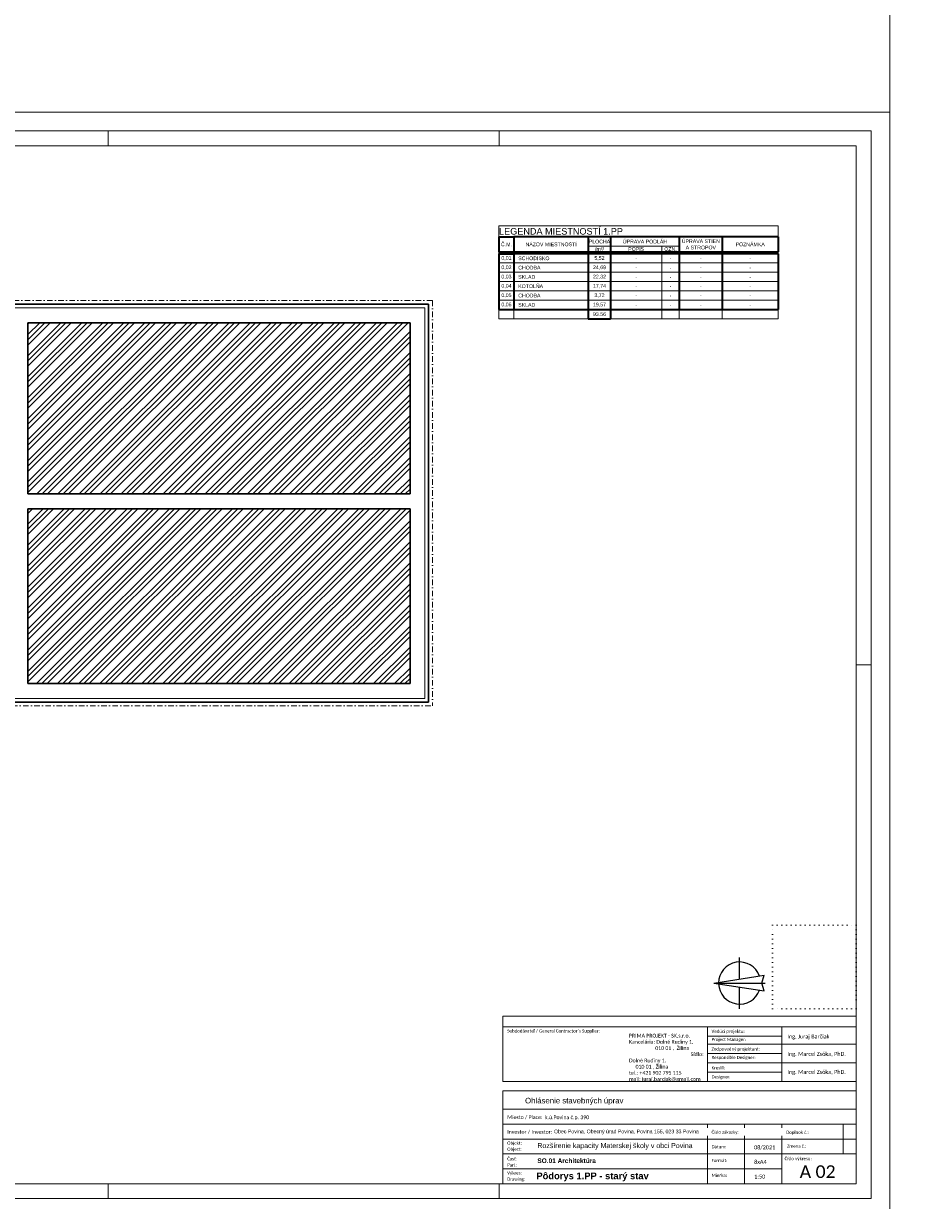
# Model space of a CAD drawing. Header units: millimetres. Extents: x -65956 to 5894746, y -14679 to 163521.
# Tile 87 of 89: x 19115 to 43403, y 45171 to 76807. Entities that reach past the tile are written whole.
import ezdxf

# ---------------------------------------------------------------- set-up
doc = ezdxf.new("R2010")
doc.units = ezdxf.units.MM
doc.linetypes.add('DOT', pattern=[0.25, 0, -0.25])
doc.linetypes.add('ČERCHOVANÁ', pattern=[1, 0.5, -0.25, 0, -0.25])
doc.layers.get('0').update_dxf_attribs({"lineweight": 5})
doc.layers.get('Defpoints').update_dxf_attribs({"color": 2, "lineweight": 30})
doc.layers.add('- pomocná oramovanie', color=245, linetype='Continuous', lineweight=0, plot=False)
for name, color, linetype, lineweight in [('H stavba', 82, 'Continuous', 30), ('Lines_Číslo_pera__99', 7, 'Continuous', 0), ('popis 025', 41, 'Continuous', 20), ('T pohľady', 7, 'Continuous', 25), ('Tbč stavba', 4, 'ČERCHOVANÁ', 0), ('VT šrafy', 253, 'Continuous', 9)]:
    doc.layers.add(name, color=color, linetype=linetype, lineweight=lineweight)
doc.styles.add('Arial_B', font='arialbd.ttf', dxfattribs={"height": 2.536891})
doc.styles.add('Calibri', font='calibri.ttf', dxfattribs={"height": 1.701113})
doc.styles.add('Calibri_1', font='calibri.ttf', dxfattribs={"height": 2.126391})
doc.styles.add('Calibri_2', font='calibri.ttf', dxfattribs={"height": 6.804452})
doc.styles.add('Calibri_3', font='calibri.ttf', dxfattribs={"height": 1.871224})
doc.styles.add('Calibri_4', font='calibri.ttf', dxfattribs={"height": 2.721781})
doc.styles.add('Calibri_7', font='calibri.ttf', dxfattribs={"height": 3.5})
doc.styles.get("Standard").update_dxf_attribs({"font": 'arial.ttf'})
pattern_1 = [(45, (0, 0), (-282.8427, 282.8427), []), (45, (141.42, 0), (-282.8427, 282.8427), []), (45, (282.84, 0), (-282.8427, 282.8427), [])]

# ---------------------------------------------------------------- blocks, each defined once
blk = doc.blocks.new('cxyvyxcvcx')
at = {"layer": '- pomocná oramovanie'}
for points in [[(-136218, -52983), (-178218, -52983), (-178218, -23283), (-136218, -23283)], [(-137118, -52083), (-177318, -52083), (-177318, -24183), (-137118, -24183)]]:
    blk.add_lwpolyline(points, close=True, dxfattribs=at)
for p, q in [((-167718, -24183), (-167718, -23783)), ((-157218, -24183), (-157218, -23783)), ((-146718, -24183), (-146718, -23783)), ((-177318, -38133), (-177718, -38133)), ((-137118, -38133), (-136718, -38133)), ((-167718, -52083), (-167718, -52483)), ((-157218, -52083), (-157218, -52483)), ((-146718, -52083), (-146718, -52483))]:
    blk.add_line(p, q)
blk.add_lwpolyline([(-136718, -52483), (-177718, -52483), (-177718, -23783), (-136718, -23783)], close=True)
blk = doc.blocks.new('*T1054')
at = {"layer": 'Defpoints', "color": 8, "linetype": 'ByBlock', "lineweight": 0, "transparency": 16777216}
for p, q in [((0, 0), (7500, 0)), ((0, 0), (0, -300)), ((7500, 0), (7500, -300)), ((0, -700), (0, -750)), ((7500, -700), (7500, -750)), ((0, -2250), (0, -2500)), ((0, -2500), (2400, -2500)), ((400, -2250), (400, -2500)), ((3000, -2500), (7500, -2500)), ((4371, -2250), (4371, -2500)), ((4845, -2250), (4845, -2500)), ((6000, -2250), (6000, -2500)), ((7500, -2250), (7500, -2500))]:
    blk.add_line(p, q, dxfattribs=at)
at = {"layer": 'Lines_Číslo_pera__99', "color": 0, "linetype": 'ByBlock', "lineweight": 35, "transparency": 16777216}
for p, q in [((0, -300), (400, -300)), ((0, -300), (0, -700)), ((400, -300), (400, -700)), ((2400, -300), (2400, -700)), ((3000, -300), (3000, -700)), ((4845, -300), (4845, -700)), ((6000, -300), (6000, -700)), ((7500, -300), (7500, -700)), ((0, -700), (7500, -700)), ((0, -750), (400, -750)), ((0, -750), (0, -2250)), ((400, -750), (400, -2250)), ((2400, -750), (2400, -2500)), ((3000, -750), (3000, -2500)), ((4845, -750), (4845, -2250)), ((6000, -750), (6000, -2250)), ((7500, -750), (7500, -2250)), ((0, -2250), (7500, -2250)), ((2400, -2500), (3000, -2500))]:
    blk.add_line(p, q, dxfattribs=at)
at = {"layer": 'Lines_Číslo_pera__99', "color": 0, "linetype": 'ByBlock', "lineweight": -2, "transparency": 16777216}
for p, q in [((400, -300), (7500, -300)), ((2400, -550), (4845, -550)), ((4371, -550), (4371, -700)), ((400, -750), (7500, -750)), ((4371, -750), (4371, -2250)), ((0, -1000), (7500, -1000)), ((0, -1250), (7500, -1250)), ((0, -1500), (7500, -1500)), ((0, -1750), (7500, -1750)), ((0, -2000), (7500, -2000))]:
    blk.add_line(p, q, dxfattribs=at)
at = {"layer": 'Lines_Číslo_pera__99', "color": 0, "linetype": 'Continuous', "transparency": 16777216}
for s, insert, char_height, width, attachment_point in [('{\\C256;LEGENDA MIESTNOSTÍ 1.PP}', (2, -150), 175, 7497, 4), ('{\\fArial|b0|i0|c238|p34;\\C256;Č.M.}', (200, -500), 100, 397, 5), ('{\\fArial|b0|i0|c238|p34;\\C256;NÁZOV MIESTNOSTÍ}', (1400, -500), 100, 1997, 5), ('{\\fArial|b0|i0|c238|p34;\\C256;PLOCHA}', (2700, -425), 100, 597, 5), ('{\\fArial|b0|i0|c238|p34;\\C256;/m²/}', (2700, -625), 100, 597, 5), ('{\\fArial|b0|i0|c238|p34;\\C256;ÚPRAVA PODLÁH}', (3923, -425), 100, 1842.5, 5), ('{\\fArial|b0|i0|c238|p34;\\C256;POPIS}', (3686, -625), 100, 1368.34, 5), ('{\\fArial|b0|i0|c238|p34;\\C256;OZN.}', (4608, -625), 100, 471.16, 5), ('{\\fArial|b0|i0|c238|p34;\\C256;ÚPRAVA STIEN A STROPOV}', (5423, -500), 100, 1151.5, 5), ('{\\fArial|b0|i0|c238|p34;\\C256;POZNÁMKA}', (6750, -500), 100, 1497, 5), ('{\\C256;0,01}', (200, -875), 100, 397, 5), ('{\\fArial Narrow|b0|i0|c238|p34;\\C256;  \\fArial|b0|i0|c238|p34; SCHODISKO}', (402, -875), 100, 1997, 4), ('{\\C256;5,52}', (2700, -875), 100, 597, 5), ('{\\C256;-}', (3686, -875), 80, 1368.34, 5), ('{\\fArial Narrow|b0|i0|c238|p34;\\C256;-}', (4608, -875), 100, 471.16, 5), ('{\\fArial Narrow|b0|i0|c238|p34;\\C256;-}', (5423, -875), 70, 1151.5, 5), ('{\\fArial Narrow|b0|i0|c238|p34;\\C256;-}', (6750, -875), 90, 1497, 5), ('{\\C256;0,02}', (200, -1125), 100, 397, 5), ('{\\fArial Narrow|b0|i0|c238|p34;\\C256;  \\fArial|b0|i0|c238|p34; CHODBA}', (402, -1125), 100, 1997, 4), ('{\\C256;24,69}', (2700, -1125), 100, 597, 5), ('{\\C256;-}', (3686, -1125), 80, 1368.34, 5), ('{\\fArial Narrow|b0|i0|c238|p34;\\C256;-}', (4608, -1125), 100, 471.16, 5), ('{\\fArial Narrow|b0|i0|c238|p34;\\C256;-}', (5423, -1125), 70, 1151.5, 5), ('{\\fArial Narrow|b0|i0|c238|p34;\\C256;-}', (6750, -1125), 90, 1497, 5), ('{\\C256;0,03}', (200, -1375), 100, 397, 5), ('{\\C256;0,04}', (200, -1625), 100, 397, 5), ('{\\fArial Narrow|b0|i0|c238|p34;\\C256;  \\fArial|b0|i0|c238|p34; }SKLAD', (402, -1375), 100, 1997, 4), ('{\\fArial Narrow|b0|i0|c238|p34;\\C256;  \\fArial|b0|i0|c238|p34; KOTOLŇA}', (402, -1625), 100, 1997, 4), ('{\\C256;22,32}', (2700, -1375), 100, 597, 5), ('{\\C256;17,74}', (2700, -1625), 100, 597, 5), ('{\\C256;-}', (3686, -1375), 75, 1368.34, 5), ('{\\fArial Narrow|b0|i0|c238|p34;\\C256;-}', (4608, -1375), 100, 471.16, 5), ('{\\fArial Narrow|b0|i0|c238|p34;\\C256;-}', (5423, -1375), 70, 1151.5, 5), ('{\\fArial Narrow|b0|i0|c238|p34;\\C256;-}', (6750, -1375), 90, 1497, 5), ('{\\C256;0,05}', (200, -1875), 100, 397, 5), ('{\\fArial Narrow|b0|i0|c238|p34;\\C256;  \\fArial|b0|i0|c238|p34; }CHODBA', (402, -1875), 100, 1997, 4), ('{\\C256;3,72}', (2700, -1875), 100, 597, 5), ('{\\C256;-}', (3686, -1625), 75, 1368.34, 5), ('{\\C256;-}', (3686, -1875), 75, 1368.34, 5), ('{\\fArial Narrow|b0|i0|c238|p34;\\C256;-}', (4608, -1625), 100, 471.16, 5), ('{\\fArial Narrow|b0|i0|c238|p34;\\C256;-}', (4608, -1875), 100, 471.16, 5), ('{\\fArial Narrow|b0|i0|c238|p34;\\C256;-}', (5423, -1625), 70, 1151.5, 5), ('{\\fArial Narrow|b0|i0|c238|p34;\\C256;-}', (5423, -1875), 70, 1151.5, 5), ('{\\fArial Narrow|b0|i0|c238|p34;\\C256;-}', (6750, -1625), 90, 1497, 5), ('{\\fArial Narrow|b0|i0|c238|p34;\\C256;-}', (6750, -1875), 90, 1497, 5), ('{\\C256;0,06}', (200, -2125), 100, 397, 5), ('{\\fArial Narrow|b0|i0|c238|p34;\\C256;  \\fArial|b0|i0|c238|p34; }SKLAD{\\Ftxt|c238;\\C256; }', (402, -2125), 100, 1997, 4), ('{\\C256;19,57}', (2700, -2125), 100, 597, 5), ('{\\C256;-}', (3686, -2125), 75, 1368.34, 5), ('{\\fArial Narrow|b0|i0|c238|p34;\\C256;-}', (4608, -2125), 100, 471.16, 5), ('{\\fArial Narrow|b0|i0|c238|p34;\\C256;-}', (5423, -2125), 70, 1151.5, 5), ('{\\fArial Narrow|b0|i0|c238|p34;\\C256;-}', (6750, -2125), 90, 1497, 5), ('93.56', (2700, -2375), 100, 597, 5)]:
    blk.add_mtext(s, dxfattribs=dict(at, insert=insert, char_height=char_height, width=width, attachment_point=attachment_point))
blk = doc.blocks.new('severka')
for p, q in [((0, 841), (-253, -804)), ((0, 841), (253, -800)), ((0, 841), (0, -841)), ((-847, 0), (-129, 0)), ((129, 0), (835, 0)), ((-253, -804), (0, -728)), ((0, -728), (253, -800))]:
    blk.add_line(p, q)
for start, end in [(91.9392, 250.5597), (289.4403, 90)]:
    blk.add_arc((0, 0), 690, start, end)
blk.add_solid([(0, 841), (0, -728), (253, -800), (0, 841)])

msp = doc.modelspace()

# ---------------------------------------------------------------- hatches: boundary and pattern name
at = {"layer": 'VT šrafy'}
h = msp.add_hatch(dxfattribs=at)
h.set_pattern_fill('ZEM_PUVODNI', color=256, scale=100, style=0)
h.set_pattern_definition(pattern_1)
h.paths.add_polyline_path([(29500.1, 68763.33), (19230.1, 68763.33), (19230.1, 64163.33), (29500.1, 64163.33)])
h = msp.add_hatch(dxfattribs=at)
h.set_pattern_fill('ZEM_PUVODNI', color=256, scale=100, style=0)
h.set_pattern_definition(pattern_1)
h.paths.add_polyline_path([(29500.1, 63763.33), (19230.1, 63763.33), (19230.1, 59063.33), (29500.1, 59063.33)])

# ---------------------------------------------------------------- linework, layer by layer
at = {"layer": '- pomocná oramovanie'}
msp.add_lwpolyline([(210390.67, 163521.35), (42390.67, 163521.35), (42390.67, 44721.35), (210390.67, 44721.35)], close=True, dxfattribs=at)
at = {"lineweight": 35}
for p, q in [((39390.67, 71070.68), (32290.67, 71070.68)), ((39390.67, 70620.87), (32290.67, 70620.87))]:
    msp.add_line(p, q, dxfattribs=at)
at = {"linetype": 'Continuous'}
for p, q in [((16450.1, 69163.33), (29900.1, 69163.33)), ((29900.1, 69163.33), (29900.1, 58663.33)), ((18050.1, 58663.33), (29900.1, 58663.33))]:
    msp.add_line(p, q, dxfattribs=at)
at = {"linetype": 'DOT', "ltscale": 500}
msp.add_lwpolyline([(39240.67, 52569.07), (41490.67, 52569.07), (41490.67, 50319.07), (39240.67, 50319.07)], close=True, dxfattribs=at)
at = {"layer": 'H stavba'}
for p, q in [((16450.1, 69263.33), (30000.1, 69263.33)), ((30000.1, 69263.33), (30000.1, 58563.33)), ((19230.1, 68763.33), (29500.1, 68763.33)), ((19230.1, 64163.33), (19230.1, 68763.33)), ((29500.1, 68763.33), (29500.1, 64163.33)), ((19230.1, 64163.33), (29500.1, 64163.33)), ((19230.1, 63763.33), (29500.1, 63763.33)), ((19230.1, 63763.33), (19230.1, 59063.33)), ((29500.1, 63763.33), (29500.1, 59063.33)), ((19230.1, 59063.33), (29500.1, 59063.33)), ((18050.1, 58563.33), (30000.1, 58563.33))]:
    msp.add_line(p, q, dxfattribs=at)
at = {"layer": 'popis 025', "color": 7}
for p, q in [((41490.67, 50121.35), (31990.67, 50121.35)), ((41490.67, 48371.35), (41490.67, 50121.35)), ((41490.67, 49840.1), (31990.67, 49840.1)), ((37490.67, 48371.35), (37490.67, 49840.1)), ((39490.67, 48371.35), (39490.67, 49840.1)), ((37490.67, 49590.1), (39490.67, 49590.1)), ((37490.67, 49371.35), (41490.67, 49371.35)), ((37490.67, 49121.35), (39490.67, 49121.35)), ((37490.67, 48871.35), (41490.67, 48871.35)), ((37490.67, 48621.35), (39490.67, 48621.35)), ((41490.67, 48371.35), (31990.67, 48371.35)), ((41490.67, 48121.35), (31990.67, 48121.35)), ((41490.67, 48121.35), (41490.67, 45621.35)), ((41490.67, 47621.35), (31990.67, 47621.35)), ((41490.67, 47221.35), (31990.67, 47221.35)), ((37490.67, 45621.35), (37490.67, 47221.35)), ((38490.67, 45621.35), (38490.67, 47221.35)), ((39490.67, 47221.35), (39490.67, 45621.35)), ((41140.75, 47221.35), (41140.75, 46421.35)), ((37490.67, 46821.35), (31990.67, 46821.35)), ((37490.67, 46821.35), (41490.67, 46821.35)), ((37490.67, 46421.35), (31990.67, 46421.35)), ((37490.67, 46421.35), (41490.67, 46421.35)), ((39490.67, 46021.35), (31990.67, 46021.35)), ((41490.67, 45621.35), (31990.67, 45621.35))]:
    msp.add_line(p, q, dxfattribs=at)
at = {"layer": 'Tbč stavba', "ltscale": 300}
for p, q in [((30100.1, 69363.33), (16450.1, 69363.33)), ((30100.1, 69363.33), (30100.1, 58463.33)), ((13100.1, 58463.33), (30100.1, 58463.33))]:
    msp.add_line(p, q, dxfattribs=at)

# ---------------------------------------------------------------- block references
for name, p in [('cxyvyxcvcx', (178608.98, 97704.75)), ('*T1054', (31890.67, 71370.68))]:
    msp.add_blockref(name, p)
at = {"layer": 'T pohľady', "xscale": 0.8203124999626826, "yscale": 0.8203124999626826, "zscale": 0.8203124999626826, "rotation": 89.99999999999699}
msp.add_blockref('severka', (38357, 51015.31), dxfattribs=at)

# ---------------------------------------------------------------- texts
at = {"layer": 'popis 025', "color": 7, "insert": (35384.36, 49651.45), "char_height": 100, "width": 2252.7419, "attachment_point": 1, "style": 'Calibri_7'}
msp.add_mtext('PRIMA PROJEKT - SK,s.r.o. Kancelária: Dolné Rudiny 1,                                   010 01 ,  Žilina                                                                  Sídlo: Dolné Rudiny 1,                                         010 01 , Žilina                                                                                                                                                                                                                                                          \\Ptel.: +421 902 795 115                                                                                                                                                                                                                                                                                                     \\Pmail: juraj.barciak@gmail.com ', dxfattribs=at)
at = {"layer": 'popis 025', "color": 7, "attachment_point": 1}
for s, insert, char_height, width, line_spacing_factor, style in [('Ing. Juraj Barčiak', (39639.02, 49632.04), 106.3196, 1968, 1.156427, 'Calibri_1'), ('Ing. Marcel Zsóka, PhD.', (39639.02, 49163.29), 106.3196, 1968, 1.156427, 'Calibri_1'), ('Ing. Marcel Zsóka, PhD.', (39639.02, 48678.91), 106.3196, 1659.2649, 1.156427, 'Calibri_1'), ('{\\fArial|b0|i0|c238|p34;\\C0;Rozšírenie kapacity Materskej školy v\\~obci Povina\\~}', (32921.88, 46713.66), 135, 4476.6793, 1.156427, 'Calibri_4'), ('08/2021', (38744.92, 46652.82), 106.32, 690, 1.156427, 'Calibri_1'), ('{\\fArial|b1|i0|c238|p34;\\C0;SO.01 Architektúra\\~}', (32921.88, 46301.78), 125, 3015.1025, 1.156427, 'Calibri_4'), ('8xA4', (38746.22, 46262.05), 106.32, 679.5, 1.156427, 'Calibri_1'), ('Pôdorys 1.PP - starý stav', (32895.74, 45922.07), 180, 3413.3739, 0.938532, 'Arial_B'), ('1:50', (38747.99, 45867.21), 106.32, 679.5, 1.156427, 'Calibri_1')]:
    msp.add_mtext(s, dxfattribs=dict(at, insert=insert, char_height=char_height, width=width, line_spacing_factor=line_spacing_factor, style=style))

# ---------------------------------------------------------------- next in the draw order: texts
at = {"layer": 'popis 025', "color": 7, "attachment_point": 1, "line_spacing_factor": 1.156427, "style": 'Calibri', "bg_fill": 3, "box_fill_scale": 1.25, "bg_fill_color": 0, "bg_fill_transparency": 0}
for s, insert, char_height, width in [('Subdodávateľ / General Contractor´s Supplier:', (32111.99, 49770.74), 85.0556, 2934), ('Vedúci projektu:\\P', (37601.62, 49761.37), 85.0556, 1080), ('Zodpovedný projektant:\\P', (37601.62, 49285.75), 85.0556, 1574.4), ('Kreslil:', (37601.62, 48780.56), 85.056, 438), ('Miesto / Place:', (32111.99, 47459.29), 100, 968.2324), ('Doplnok č.:', (39607.51, 47046.1), 85.0556, 735.6), ('Dátum:', (37601.62, 46658.87), 85.056, 484.8), ('Zmena č.:', (39630.11, 46674.49), 85.056, 633.6), ('Formát:', (37601.62, 46287.51), 85.056, 518.4), ('Číslo výkresu:', (39563.7, 46338.95), 85.0556, 889.2), ('Výkres:\\PDrawing:', (32110.42, 45953.53), 85.056, 586.8), ('Mierka:', (37601.62, 45890.84), 85.056, 505.2)]:
    msp.add_mtext(s, dxfattribs=dict(at, insert=insert, char_height=char_height, width=width))
at = {"layer": 'popis 025', "color": 7, "insert": (32111.99, 47065.36), "char_height": 100, "width": 8164.1292, "attachment_point": 1, "line_spacing_factor": 1.156427, "style": 'Calibri_3', "bg_fill": 2}
msp.add_mtext('Investor / Investor:', dxfattribs=at)

# ---------------------------------------------------------------- next in the draw order: linework, layer by layer
msp.add_line((31990.67, 48371.35), (31990.67, 50121.35))

# ---------------------------------------------------------------- next in the draw order: texts
at = {"layer": 'popis 025', "color": 7, "attachment_point": 1, "line_spacing_factor": 1.156427, "style": 'Calibri', "bg_fill": 3, "box_fill_scale": 1.25, "bg_fill_color": 0, "bg_fill_transparency": 0}
for s, insert, char_height, width in [('Project Manager:', (37601.62, 49542.06), 85.0556, 1132.8), ('Responsible Designer:', (37601.62, 49057.98), 85.0556, 1438.8), ('Designer:', (37601.62, 48538.17), 85.056, 618), ('Číslo zákazky:', (37601.62, 47049.14), 85.0556, 741.7038), ('Časť:\\PPart:', (32111.99, 46333.24), 85.056, 322.8)]:
    msp.add_mtext(s, dxfattribs=dict(at, insert=insert, char_height=char_height, width=width))
at = {"layer": 'popis 025', "color": 7, "line_spacing_factor": 1.156427}
for s, insert, char_height, width, attachment_point, style in [('\\pi600;{\\fArial|b0|i0|c238|p34;Ohlásenie stavebných úprav}', (31990.67, 47930.09), 150, 9500, 1, 'Calibri_4'), ('k.ú.Povina č.p. 390', (33122.64, 47456.09), 100, 8164.1292, 1, 'Calibri_3'), ('{\\fArial|b0|i0|c238|p34;\\H0.90909x;\\C0;Obec Povina, Obecný úrad Povina, Povina 155, 023 33 Povina\\H1.09999x;\\C1;                                     }', (33368.97, 47076.9), 110, 8164.1292, 1, 'Calibri_3'), ('A 02', (40452.66, 46116.64), 340.223, 1856.2054, 2, 'Calibri_2')]:
    msp.add_mtext(s, dxfattribs=dict(at, insert=insert, char_height=char_height, width=width, attachment_point=attachment_point, style=style))

# ---------------------------------------------------------------- next in the draw order: texts
at = {"layer": 'popis 025', "color": 7, "insert": (32111.99, 46757), "char_height": 85.056, "width": 480, "attachment_point": 1, "line_spacing_factor": 1.156427, "style": 'Calibri', "bg_fill": 3, "box_fill_scale": 1.25, "bg_fill_color": 0, "bg_fill_transparency": 0}
msp.add_mtext('Objekt:\\PObject:', dxfattribs=at)

# ---------------------------------------------------------------- next in the draw order: linework, layer by layer
msp.add_line((31990.67, 45621.35), (31990.67, 48121.35))

doc.saveas('drawing.dxf')
